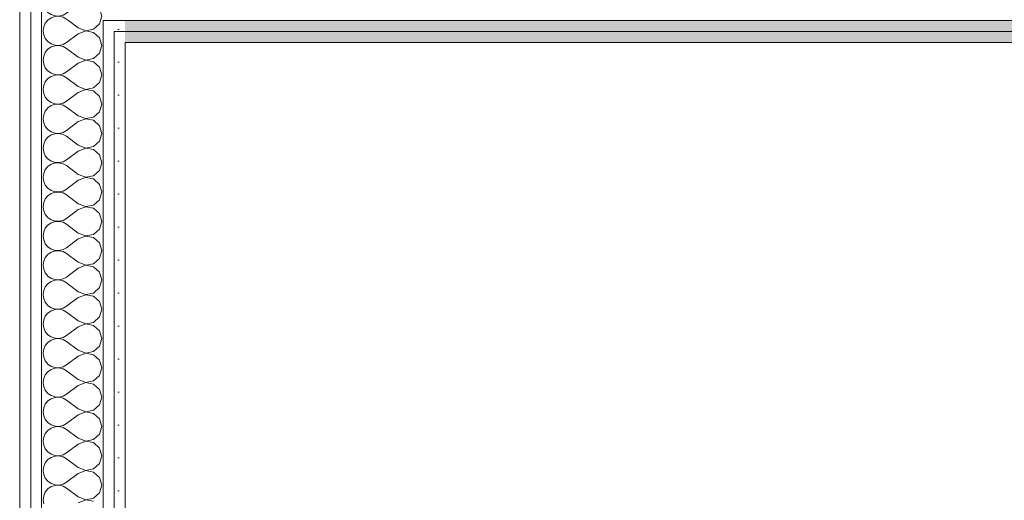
# Model space of a CAD drawing. Header units: millimetres. Extents: x 27262 to 215252, y 16288 to 306312.
# Tile 55 of 76: x 143916 to 144756, y 178698 to 179108. Entities that reach past the tile are written whole.
import ezdxf

# ---------------------------------------------------------------- set-up
doc = ezdxf.new("R2010")
doc.units = ezdxf.units.MM
doc.layers.add('ROZBUDOWA_NOWE_DZIAŁOWE', color=252, linetype='Continuous')
for name, color, linetype, lineweight in [('ROZBUDOWA_NOWE_DZIAŁOWE_Nr_pióra__24', 252, 'Continuous', 15), ('ROZBUDOWA_NOWE_DZIAŁOWE_Nr_pióra__4', 252, 'Continuous', 13), ('ROZBUDOWA_NOWE_DZIAŁOWE_Nr_pióra__47', 252, 'Continuous', 15), ('ROZBUDOWA_NOWE_DZIAŁOWE_Nr_pióra__67', 252, 'Continuous', 13)]:
    doc.layers.add(name, color=color, linetype=linetype, lineweight=lineweight)
doc.layers.get('ROZBUDOWA_NOWE_DZIAŁOWE').off()
pattern_1 = [(0, (0, 0), (0, 37.5), [0, -37.5])]

# ---------------------------------------------------------------- blocks, each defined once
blk = doc.blocks.new('Ściana_125', base_point=(212316.5, 117206.8))
at = {"layer": 'ROZBUDOWA_NOWE_DZIAŁOWE_Nr_pióra__24', "linetype": 'Continuous'}
h = blk.add_hatch(dxfattribs=at)
h.set_pattern_fill('GIPS', color=256, style=0, pattern_type=2)
h.set_pattern_definition(pattern_1)
h.paths.add_polyline_path([(212316.5, 117099.3), (216210.8, 117099.3), (216210.8, 117111.8), (212316.5, 117111.8)])
h = blk.add_hatch(dxfattribs=at)
h.set_pattern_fill('GIPS', color=256, style=0, pattern_type=2)
h.set_pattern_definition(pattern_1)
h.paths.add_polyline_path([(212316.5, 117086.8), (216210.8, 117086.8), (216210.8, 117099.3), (212316.5, 117099.3)])
at = {"layer": 'ROZBUDOWA_NOWE_DZIAŁOWE_Nr_pióra__47', "linetype": 'Continuous', "flags": 128}
blk.add_lwpolyline([(212316.5, 117086.8), (216210.8, 117086.8)], dxfattribs=at)
at = {"layer": 'ROZBUDOWA_NOWE_DZIAŁOWE_Nr_pióra__67', "linetype": 'Continuous'}
for p, q in [((212316.5, 117111.8), (216210.8, 117111.8)), ((212316.5, 117099.3), (216210.8, 117099.3))]:
    blk.add_line(p, q, dxfattribs=at)
blk = doc.blocks.new('*X579')
at = {"layer": 'ROZBUDOWA_NOWE_DZIAŁOWE_Nr_pióra__4', "linetype": 'Continuous'}
for p, q in [((212225.6, 117108.8), (212223.8, 117104.6)), ((212228.1, 117111.8), (212225.6, 117108.8)), ((212263.2, 117103.3), (212251.9, 117111.8)), ((212280.6, 117101.8), (212287.3, 117107.9)), ((212287.3, 117107.9), (212288.4, 117111.8)), ((212223.8, 117104.6), (212223.2, 117100)), ((212223.2, 117100), (212223.8, 117095.4)), ((212263.2, 117096.7), (212249.8, 117086.7)), ((212263.2, 117103.3), (212271.7, 117100.1)), ((212271.7, 117099.9), (212263.2, 117096.7)), ((212271.7, 117100.1), (212280.6, 117101.8)), ((212280.6, 117098.2), (212271.7, 117099.9)), ((212287.3, 117092.1), (212280.6, 117098.2)), ((212223.8, 117095.4), (212225.6, 117091.2)), ((212225.6, 117091.2), (212228.6, 117087.7)), ((212228.6, 117087.7), (212232.4, 117085.1)), ((212232.4, 117085.1), (212236.7, 117083.6)), ((212241.3, 117083.4), (212245.8, 117084.4)), ((212245.8, 117084.4), (212249.8, 117086.7)), ((212289.8, 117083.3), (212287.3, 117092.1)), ((212225.6, 117075.4), (212223.8, 117071.2)), ((212228.6, 117079), (212225.6, 117075.4)), ((212232.4, 117081.6), (212228.6, 117079)), ((212236.7, 117083), (212232.4, 117081.6)), ((212236.7, 117083.6), (212241.3, 117083.4)), ((212241.3, 117083.3), (212236.7, 117083)), ((212245.8, 117082.2), (212241.3, 117083.3)), ((212249.8, 117080), (212245.8, 117082.2)), ((212263.2, 117070), (212249.8, 117080)), ((212280.6, 117068.4), (212287.3, 117074.6)), ((212287.3, 117074.6), (212289.8, 117083.3)), ((212223.8, 117071.2), (212223.2, 117066.7)), ((212223.2, 117066.7), (212223.8, 117062.1)), ((212223.8, 117062.1), (212225.6, 117057.9)), ((212263.2, 117063.3), (212249.8, 117053.3)), ((212263.2, 117070), (212271.7, 117066.7)), ((212271.7, 117066.6), (212263.2, 117063.3)), ((212271.7, 117066.7), (212280.6, 117068.4)), ((212280.6, 117064.9), (212271.7, 117066.6)), ((212287.3, 117058.8), (212280.6, 117064.9)), ((212225.6, 117057.9), (212228.6, 117054.4)), ((212228.6, 117054.4), (212232.4, 117051.8)), ((212232.4, 117051.8), (212236.7, 117050.3)), ((212241.3, 117050.1), (212245.8, 117051.1)), ((212245.8, 117051.1), (212249.8, 117053.3)), ((212289.8, 117050), (212287.3, 117058.8)), ((212225.6, 117042.1), (212223.8, 117037.9)), ((212228.6, 117045.6), (212225.6, 117042.1)), ((212232.4, 117048.2), (212228.6, 117045.6)), ((212236.7, 117049.7), (212232.4, 117048.2)), ((212236.7, 117050.3), (212241.3, 117050.1)), ((212241.3, 117049.9), (212236.7, 117049.7)), ((212245.8, 117048.9), (212241.3, 117049.9)), ((212249.8, 117046.7), (212245.8, 117048.9)), ((212263.2, 117036.7), (212249.8, 117046.7)), ((212280.6, 117035.1), (212287.3, 117041.2)), ((212287.3, 117041.2), (212289.8, 117050)), ((212223.8, 117037.9), (212223.2, 117033.3)), ((212223.2, 117033.3), (212223.8, 117028.8)), ((212223.8, 117028.8), (212225.6, 117024.6)), ((212263.2, 117030), (212249.8, 117020)), ((212263.2, 117036.7), (212271.7, 117033.4)), ((212271.7, 117033.3), (212263.2, 117030)), ((212271.7, 117033.4), (212280.6, 117035.1)), ((212280.6, 117031.6), (212271.7, 117033.3)), ((212287.3, 117025.4), (212280.6, 117031.6)), ((212225.6, 117024.6), (212228.6, 117021)), ((212228.6, 117021), (212232.4, 117018.4)), ((212232.4, 117018.4), (212236.7, 117017)), ((212241.3, 117016.7), (212245.8, 117017.8)), ((212245.8, 117017.8), (212249.8, 117020)), ((212289.8, 117016.7), (212287.3, 117025.4)), ((212225.6, 117008.8), (212223.8, 117004.6)), ((212228.6, 117012.3), (212225.6, 117008.8)), ((212232.4, 117014.9), (212228.6, 117012.3)), ((212236.7, 117016.4), (212232.4, 117014.9)), ((212236.7, 117017), (212241.3, 117016.7)), ((212241.3, 117016.6), (212236.7, 117016.4)), ((212245.8, 117015.6), (212241.3, 117016.6)), ((212249.8, 117013.3), (212245.8, 117015.6)), ((212263.2, 117003.3), (212249.8, 117013.3)), ((212280.6, 117001.8), (212287.3, 117007.9)), ((212287.3, 117007.9), (212289.8, 117016.7)), ((212223.8, 117004.6), (212223.2, 117000)), ((212223.2, 117000), (212223.8, 116995.4)), ((212223.8, 116995.4), (212225.6, 116991.2)), ((212263.2, 116996.7), (212249.8, 116986.7)), ((212263.2, 117003.3), (212271.7, 117000.1)), ((212271.7, 116999.9), (212263.2, 116996.7)), ((212271.7, 117000.1), (212280.6, 117001.8)), ((212280.6, 116998.2), (212271.7, 116999.9)), ((212287.3, 116992.1), (212280.6, 116998.2)), ((212225.6, 116991.2), (212228.6, 116987.7)), ((212228.6, 116987.7), (212232.4, 116985.1)), ((212232.4, 116985.1), (212236.7, 116983.6)), ((212236.7, 116983.6), (212241.3, 116983.4)), ((212241.3, 116983.4), (212245.8, 116984.4)), ((212245.8, 116984.4), (212249.8, 116986.7)), ((212289.8, 116983.3), (212287.3, 116992.1)), ((212225.6, 116975.4), (212223.8, 116971.2)), ((212228.6, 116979), (212225.6, 116975.4)), ((212232.4, 116981.6), (212228.6, 116979)), ((212236.7, 116983), (212232.4, 116981.6)), ((212241.3, 116983.3), (212236.7, 116983)), ((212245.8, 116982.2), (212241.3, 116983.3)), ((212249.8, 116980), (212245.8, 116982.2)), ((212263.2, 116970), (212249.8, 116980)), ((212280.6, 116968.4), (212287.3, 116974.6)), ((212287.3, 116974.6), (212289.8, 116983.3)), ((212223.8, 116971.2), (212223.2, 116966.7)), ((212223.2, 116966.7), (212223.8, 116962.1)), ((212223.8, 116962.1), (212225.6, 116957.9)), ((212263.2, 116963.3), (212249.8, 116953.3)), ((212263.2, 116970), (212271.7, 116966.7)), ((212271.7, 116966.6), (212263.2, 116963.3)), ((212271.7, 116966.7), (212280.6, 116968.4)), ((212280.6, 116964.9), (212271.7, 116966.6)), ((212287.3, 116958.8), (212280.6, 116964.9)), ((212225.6, 116957.9), (212228.6, 116954.4)), ((212228.6, 116954.4), (212232.4, 116951.8)), ((212232.4, 116951.8), (212236.7, 116950.3)), ((212236.7, 116950.3), (212241.3, 116950.1)), ((212241.3, 116949.9), (212236.7, 116949.7)), ((212241.3, 116950.1), (212245.8, 116951.1)), ((212245.8, 116948.9), (212241.3, 116949.9)), ((212245.8, 116951.1), (212249.8, 116953.3)), ((212289.8, 116950), (212287.3, 116958.8)), ((212287.3, 116941.2), (212289.8, 116950)), ((212225.6, 116942.1), (212223.8, 116937.9)), ((212228.6, 116945.6), (212225.6, 116942.1)), ((212232.4, 116948.2), (212228.6, 116945.6)), ((212236.7, 116949.7), (212232.4, 116948.2)), ((212249.8, 116946.7), (212245.8, 116948.9)), ((212263.2, 116936.7), (212249.8, 116946.7)), ((212280.6, 116935.1), (212287.3, 116941.2)), ((212223.8, 116937.9), (212223.2, 116933.3)), ((212223.2, 116933.3), (212223.8, 116928.8)), ((212223.8, 116928.8), (212225.6, 116924.6)), ((212263.2, 116930), (212249.8, 116920)), ((212263.2, 116936.7), (212271.7, 116933.4)), ((212271.7, 116933.3), (212263.2, 116930)), ((212271.7, 116933.4), (212280.6, 116935.1)), ((212280.6, 116931.6), (212271.7, 116933.3)), ((212287.3, 116925.4), (212280.6, 116931.6)), ((212225.6, 116924.6), (212228.6, 116921)), ((212228.6, 116921), (212232.4, 116918.4)), ((212232.4, 116918.4), (212236.7, 116917)), ((212236.7, 116916.4), (212232.4, 116914.9)), ((212236.7, 116917), (212241.3, 116916.7)), ((212241.3, 116916.6), (212236.7, 116916.4)), ((212241.3, 116916.7), (212245.8, 116917.8)), ((212245.8, 116915.6), (212241.3, 116916.6)), ((212245.8, 116917.8), (212249.8, 116920)), ((212289.8, 116916.7), (212287.3, 116925.4)), ((212287.3, 116907.9), (212289.8, 116916.7)), ((212225.6, 116908.8), (212223.8, 116904.6)), ((212228.6, 116912.3), (212225.6, 116908.8)), ((212232.4, 116914.9), (212228.6, 116912.3)), ((212249.8, 116913.3), (212245.8, 116915.6)), ((212263.2, 116903.3), (212249.8, 116913.3)), ((212280.6, 116901.8), (212287.3, 116907.9)), ((212223.8, 116904.6), (212223.2, 116900)), ((212223.2, 116900), (212223.8, 116895.4)), ((212223.8, 116895.4), (212225.6, 116891.2)), ((212263.2, 116896.7), (212249.8, 116886.7)), ((212263.2, 116903.3), (212271.7, 116900.1)), ((212271.7, 116899.9), (212263.2, 116896.7)), ((212271.7, 116900.1), (212280.6, 116901.8)), ((212280.6, 116898.2), (212271.7, 116899.9)), ((212287.3, 116892.1), (212280.6, 116898.2)), ((212225.6, 116891.2), (212228.6, 116887.7)), ((212228.6, 116887.7), (212232.4, 116885.1)), ((212232.4, 116885.1), (212236.7, 116883.6)), ((212236.7, 116883), (212232.4, 116881.6)), ((212236.7, 116883.6), (212241.3, 116883.4)), ((212241.3, 116883.3), (212236.7, 116883)), ((212241.3, 116883.4), (212245.8, 116884.4)), ((212245.8, 116882.2), (212241.3, 116883.3)), ((212245.8, 116884.4), (212249.8, 116886.7)), ((212289.8, 116883.3), (212287.3, 116892.1)), ((212287.3, 116874.6), (212289.8, 116883.3)), ((212225.6, 116875.4), (212223.8, 116871.2)), ((212228.6, 116879), (212225.6, 116875.4)), ((212232.4, 116881.6), (212228.6, 116879)), ((212249.8, 116880), (212245.8, 116882.2)), ((212263.2, 116870), (212249.8, 116880)), ((212280.6, 116868.4), (212287.3, 116874.6)), ((212223.8, 116871.2), (212223.2, 116866.7)), ((212223.2, 116866.7), (212223.8, 116862.1)), ((212223.8, 116862.1), (212225.6, 116857.9)), ((212263.2, 116863.3), (212249.8, 116853.3)), ((212263.2, 116870), (212271.7, 116866.7)), ((212271.7, 116866.6), (212263.2, 116863.3)), ((212271.7, 116866.7), (212280.6, 116868.4)), ((212280.6, 116864.9), (212271.7, 116866.6)), ((212287.3, 116858.8), (212280.6, 116864.9)), ((212225.6, 116857.9), (212228.6, 116854.4)), ((212228.6, 116854.4), (212232.4, 116851.8)), ((212232.4, 116851.8), (212236.7, 116850.3)), ((212236.7, 116849.7), (212232.4, 116848.2)), ((212236.7, 116850.3), (212241.3, 116850.1)), ((212241.3, 116849.9), (212236.7, 116849.7)), ((212241.3, 116850.1), (212245.8, 116851.1)), ((212245.8, 116848.9), (212241.3, 116849.9)), ((212245.8, 116851.1), (212249.8, 116853.3)), ((212289.8, 116850), (212287.3, 116858.8)), ((212287.3, 116841.2), (212289.8, 116850)), ((212223.8, 116837.9), (212223.2, 116833.3)), ((212225.6, 116842.1), (212223.8, 116837.9)), ((212228.6, 116845.6), (212225.6, 116842.1)), ((212232.4, 116848.2), (212228.6, 116845.6)), ((212249.8, 116846.7), (212245.8, 116848.9)), ((212263.2, 116836.7), (212249.8, 116846.7)), ((212280.6, 116835.1), (212287.3, 116841.2)), ((212223.2, 116833.3), (212223.8, 116828.8)), ((212223.8, 116828.8), (212225.6, 116824.6)), ((212263.2, 116830), (212249.8, 116820)), ((212263.2, 116836.7), (212271.7, 116833.4)), ((212271.7, 116833.3), (212263.2, 116830)), ((212271.7, 116833.4), (212280.6, 116835.1)), ((212280.6, 116831.6), (212271.7, 116833.3)), ((212287.3, 116825.4), (212280.6, 116831.6)), ((212225.6, 116824.6), (212228.6, 116821)), ((212228.6, 116821), (212232.4, 116818.4)), ((212232.4, 116818.4), (212236.7, 116817)), ((212236.7, 116816.4), (212232.4, 116814.9)), ((212236.7, 116817), (212241.3, 116816.7)), ((212241.3, 116816.6), (212236.7, 116816.4)), ((212241.3, 116816.7), (212245.8, 116817.8)), ((212245.8, 116815.6), (212241.3, 116816.6)), ((212245.8, 116817.8), (212249.8, 116820)), ((212249.8, 116813.3), (212245.8, 116815.6)), ((212289.8, 116816.7), (212287.3, 116825.4)), ((212287.3, 116807.9), (212289.8, 116816.7)), ((212223.8, 116804.6), (212223.2, 116800)), ((212225.6, 116808.8), (212223.8, 116804.6)), ((212228.6, 116812.3), (212225.6, 116808.8)), ((212232.4, 116814.9), (212228.6, 116812.3)), ((212263.2, 116803.3), (212249.8, 116813.3)), ((212280.6, 116801.8), (212287.3, 116807.9)), ((212223.2, 116800), (212223.8, 116795.4)), ((212223.8, 116795.4), (212225.6, 116791.2)), ((212263.2, 116796.7), (212249.8, 116786.7)), ((212263.2, 116803.3), (212271.7, 116800.1)), ((212271.7, 116799.9), (212263.2, 116796.7)), ((212271.7, 116800.1), (212280.6, 116801.8)), ((212280.6, 116798.2), (212271.7, 116799.9)), ((212287.3, 116792.1), (212280.6, 116798.2)), ((212225.6, 116791.2), (212228.6, 116787.7)), ((212228.6, 116787.7), (212232.4, 116785.1)), ((212232.4, 116785.1), (212236.7, 116783.6)), ((212236.7, 116783), (212232.4, 116781.6)), ((212236.7, 116783.6), (212241.3, 116783.4)), ((212241.3, 116783.3), (212236.7, 116783)), ((212241.3, 116783.4), (212245.8, 116784.4)), ((212245.8, 116782.2), (212241.3, 116783.3)), ((212245.8, 116784.4), (212249.8, 116786.7)), ((212249.8, 116780), (212245.8, 116782.2)), ((212289.8, 116783.3), (212287.3, 116792.1)), ((212287.3, 116774.6), (212289.8, 116783.3)), ((212223.8, 116771.2), (212223.2, 116766.7)), ((212225.6, 116775.4), (212223.8, 116771.2)), ((212228.6, 116779), (212225.6, 116775.4)), ((212232.4, 116781.6), (212228.6, 116779)), ((212263.2, 116770), (212249.8, 116780)), ((212280.6, 116768.4), (212287.3, 116774.6)), ((212223.2, 116766.7), (212223.8, 116762.1)), ((212223.8, 116762.1), (212225.6, 116757.9)), ((212263.2, 116763.3), (212249.8, 116753.3)), ((212263.2, 116770), (212271.7, 116766.7)), ((212271.7, 116766.6), (212263.2, 116763.3)), ((212271.7, 116766.7), (212280.6, 116768.4)), ((212280.6, 116764.9), (212271.7, 116766.6)), ((212287.3, 116758.8), (212280.6, 116764.9)), ((212225.6, 116757.9), (212228.6, 116754.4)), ((212228.6, 116754.4), (212232.4, 116751.8)), ((212232.4, 116748.2), (212228.6, 116745.6)), ((212232.4, 116751.8), (212236.7, 116750.3)), ((212236.7, 116749.7), (212232.4, 116748.2)), ((212236.7, 116750.3), (212241.3, 116750.1)), ((212241.3, 116749.9), (212236.7, 116749.7)), ((212241.3, 116750.1), (212245.8, 116751.1)), ((212245.8, 116748.9), (212241.3, 116749.9)), ((212245.8, 116751.1), (212249.8, 116753.3)), ((212249.8, 116746.7), (212245.8, 116748.9)), ((212289.8, 116750), (212287.3, 116758.8)), ((212287.3, 116741.2), (212289.8, 116750)), ((212223.8, 116737.9), (212223.2, 116733.3)), ((212225.6, 116742.1), (212223.8, 116737.9)), ((212228.6, 116745.6), (212225.6, 116742.1)), ((212263.2, 116736.7), (212249.8, 116746.7)), ((212280.6, 116735.1), (212287.3, 116741.2)), ((212223.2, 116733.3), (212223.8, 116728.8)), ((212223.8, 116728.8), (212225.6, 116724.6)), ((212263.2, 116730), (212249.8, 116720)), ((212263.2, 116736.7), (212271.7, 116733.4)), ((212271.7, 116733.3), (212263.2, 116730)), ((212271.7, 116733.4), (212280.6, 116735.1)), ((212280.6, 116731.6), (212271.7, 116733.3)), ((212287.3, 116725.4), (212280.6, 116731.6)), ((212225.6, 116724.6), (212228.6, 116721)), ((212228.6, 116721), (212232.4, 116718.4)), ((212232.4, 116714.9), (212228.6, 116712.3)), ((212232.4, 116718.4), (212236.7, 116717)), ((212236.7, 116716.4), (212232.4, 116714.9)), ((212236.7, 116717), (212241.3, 116716.7)), ((212241.3, 116716.6), (212236.7, 116716.4)), ((212241.3, 116716.7), (212245.8, 116717.8)), ((212245.8, 116715.6), (212241.3, 116716.6)), ((212245.8, 116717.8), (212249.8, 116720)), ((212249.8, 116713.3), (212245.8, 116715.6)), ((212289.8, 116716.7), (212287.3, 116725.4)), ((212287.3, 116707.9), (212289.8, 116716.7)), ((212223.8, 116704.6), (212223.2, 116700)), ((212225.6, 116708.8), (212223.8, 116704.6)), ((212228.6, 116712.3), (212225.6, 116708.8)), ((212263.2, 116703.3), (212249.8, 116713.3)), ((212280.6, 116701.8), (212287.3, 116707.9)), ((212223.2, 116700), (212223.8, 116695.4)), ((212223.8, 116695.4), (212225.6, 116691.2)), ((212263.2, 116696.7), (212249.8, 116686.7)), ((212263.2, 116703.3), (212271.7, 116700.1)), ((212271.7, 116699.9), (212263.2, 116696.7)), ((212271.7, 116700.1), (212280.6, 116701.8)), ((212280.6, 116698.2), (212271.7, 116699.9)), ((212287.3, 116692.1), (212280.6, 116698.2)), ((212225.6, 116691.2), (212228.6, 116687.7)), ((212228.6, 116687.7), (212232.4, 116685.1)), ((212232.4, 116681.6), (212228.6, 116679)), ((212232.4, 116685.1), (212236.7, 116683.6)), ((212236.7, 116683), (212232.4, 116681.6)), ((212236.7, 116683.6), (212241.3, 116683.4)), ((212241.3, 116683.3), (212236.7, 116683)), ((212241.3, 116683.4), (212245.8, 116684.4)), ((212245.8, 116682.2), (212241.3, 116683.3)), ((212245.8, 116684.4), (212249.8, 116686.7)), ((212249.8, 116680), (212245.8, 116682.2)), ((212289.8, 116683.3), (212287.3, 116692.1)), ((212287.3, 116674.6), (212289.8, 116683.3)), ((212223.8, 116671.2), (212223.2, 116666.7)), ((212225.6, 116675.4), (212223.8, 116671.2)), ((212228.6, 116679), (212225.6, 116675.4)), ((212263.2, 116670), (212249.8, 116680)), ((212263.2, 116670), (212271.7, 116666.7)), ((212280.6, 116668.4), (212287.3, 116674.6)), ((212223.2, 116666.7), (212223.8, 116662.1)), ((212223.8, 116662.1), (212225.6, 116657.9)), ((212263.2, 116663.3), (212249.8, 116653.3)), ((212271.7, 116666.6), (212263.2, 116663.3)), ((212271.7, 116666.7), (212280.6, 116668.4)), ((212280.6, 116664.9), (212271.7, 116666.6)), ((212287.3, 116658.8), (212280.6, 116664.9)), ((212289.8, 116650), (212287.3, 116658.8)), ((212225.6, 116657.9), (212228.6, 116654.4)), ((212228.6, 116654.4), (212232.4, 116651.8)), ((212232.4, 116648.2), (212228.6, 116645.6)), ((212232.4, 116651.8), (212236.7, 116650.3)), ((212236.7, 116649.7), (212232.4, 116648.2)), ((212236.7, 116650.3), (212241.3, 116650.1)), ((212241.3, 116649.9), (212236.7, 116649.7)), ((212241.3, 116650.1), (212245.8, 116651.1)), ((212245.8, 116648.9), (212241.3, 116649.9)), ((212245.8, 116651.1), (212249.8, 116653.3)), ((212249.8, 116646.7), (212245.8, 116648.9)), ((212287.3, 116641.2), (212289.8, 116650)), ((212223.8, 116637.9), (212223.2, 116633.3)), ((212225.6, 116642.1), (212223.8, 116637.9)), ((212228.6, 116645.6), (212225.6, 116642.1)), ((212263.2, 116636.7), (212249.8, 116646.7)), ((212263.2, 116636.7), (212271.7, 116633.4)), ((212280.6, 116635.1), (212287.3, 116641.2)), ((212223.2, 116633.3), (212223.8, 116628.8)), ((212223.8, 116628.8), (212225.6, 116624.6)), ((212263.2, 116630), (212249.8, 116620)), ((212271.7, 116633.3), (212263.2, 116630)), ((212271.7, 116633.4), (212280.6, 116635.1)), ((212280.6, 116631.6), (212271.7, 116633.3)), ((212287.3, 116625.4), (212280.6, 116631.6)), ((212289.8, 116616.7), (212287.3, 116625.4)), ((212225.6, 116624.6), (212228.6, 116621)), ((212228.6, 116621), (212232.4, 116618.4)), ((212232.4, 116614.9), (212228.6, 116612.3)), ((212232.4, 116618.4), (212236.7, 116617)), ((212236.7, 116616.4), (212232.4, 116614.9)), ((212236.7, 116617), (212241.3, 116616.7)), ((212241.3, 116616.6), (212236.7, 116616.4)), ((212241.3, 116616.7), (212245.8, 116617.8)), ((212245.8, 116615.6), (212241.3, 116616.6)), ((212245.8, 116617.8), (212249.8, 116620)), ((212249.8, 116613.3), (212245.8, 116615.6)), ((212287.3, 116607.9), (212289.8, 116616.7)), ((212223.8, 116604.6), (212223.2, 116600)), ((212225.6, 116608.8), (212223.8, 116604.6)), ((212228.6, 116612.3), (212225.6, 116608.8)), ((212263.2, 116603.3), (212249.8, 116613.3)), ((212263.2, 116603.3), (212271.7, 116600.1)), ((212280.6, 116601.8), (212287.3, 116607.9)), ((212223.2, 116600), (212223.8, 116595.4)), ((212223.8, 116595.4), (212225.6, 116591.2)), ((212263.2, 116596.7), (212249.8, 116586.7)), ((212271.7, 116599.9), (212263.2, 116596.7)), ((212271.7, 116600.1), (212280.6, 116601.8)), ((212280.6, 116598.2), (212271.7, 116599.9)), ((212287.3, 116592.1), (212280.6, 116598.2)), ((212289.8, 116583.3), (212287.3, 116592.1)), ((212225.6, 116591.2), (212228.6, 116587.7)), ((212228.6, 116587.7), (212232.4, 116585.1)), ((212232.4, 116581.6), (212228.6, 116579)), ((212232.4, 116585.1), (212236.7, 116583.6)), ((212236.7, 116583), (212232.4, 116581.6)), ((212236.7, 116583.6), (212241.3, 116583.4)), ((212241.3, 116583.3), (212236.7, 116583)), ((212241.3, 116583.4), (212245.8, 116584.4)), ((212245.8, 116582.2), (212241.3, 116583.3)), ((212245.8, 116584.4), (212249.8, 116586.7)), ((212249.8, 116580), (212245.8, 116582.2)), ((212287.3, 116574.6), (212289.8, 116583.3)), ((212223.8, 116571.2), (212223.2, 116566.7)), ((212225.6, 116575.4), (212223.8, 116571.2)), ((212228.6, 116579), (212225.6, 116575.4)), ((212263.2, 116570), (212249.8, 116580)), ((212263.2, 116570), (212271.7, 116566.7)), ((212280.6, 116568.4), (212287.3, 116574.6)), ((212223.2, 116566.7), (212223.8, 116562.1)), ((212271.7, 116566.6), (212263.2, 116563.3)), ((212271.7, 116566.7), (212280.6, 116568.4)), ((212280.6, 116564.9), (212271.7, 116566.6))]:
    blk.add_line(p, q, dxfattribs=at)
blk = doc.blocks.new('*X580')
at = {"layer": 'ROZBUDOWA_NOWE_DZIAŁOWE_Nr_pióra__4', "linetype": 'Continuous'}
for p, q in [((212225.6, 117175.4), (212223.8, 117171.2)), ((212228.6, 117179), (212225.6, 117175.4)), ((212232.4, 117181.6), (212228.6, 117179)), ((212232.9, 117181.8), (212232.4, 117181.6)), ((212249.8, 117180), (212246.6, 117181.8)), ((212263.2, 117170), (212249.8, 117180)), ((212280.6, 117168.4), (212287.3, 117174.6)), ((212287.3, 117174.6), (212289.4, 117181.8)), ((212223.8, 117171.2), (212223.2, 117166.7)), ((212223.2, 117166.7), (212223.8, 117162.1)), ((212263.2, 117163.3), (212249.8, 117153.3)), ((212263.2, 117170), (212271.7, 117166.7)), ((212271.7, 117166.6), (212263.2, 117163.3)), ((212271.7, 117166.7), (212280.6, 117168.4)), ((212280.6, 117164.9), (212271.7, 117166.6)), ((212287.3, 117158.8), (212280.6, 117164.9)), ((212223.8, 117162.1), (212225.6, 117157.9)), ((212225.6, 117157.9), (212228.6, 117154.4)), ((212228.6, 117154.4), (212232.4, 117151.8)), ((212232.4, 117151.8), (212236.7, 117150.3)), ((212245.8, 117151.1), (212249.8, 117153.3)), ((212289.8, 117150), (212287.3, 117158.8)), ((212225.6, 117142.1), (212223.8, 117137.9)), ((212228.6, 117145.6), (212225.6, 117142.1)), ((212232.4, 117148.2), (212228.6, 117145.6)), ((212236.7, 117149.7), (212232.4, 117148.2)), ((212236.7, 117150.3), (212241.3, 117150.1)), ((212241.3, 117149.9), (212236.7, 117149.7)), ((212241.3, 117150.1), (212245.8, 117151.1)), ((212245.8, 117148.9), (212241.3, 117149.9)), ((212249.8, 117146.7), (212245.8, 117148.9)), ((212263.2, 117136.7), (212249.8, 117146.7)), ((212280.6, 117135.1), (212287.3, 117141.2)), ((212287.3, 117141.2), (212289.8, 117150)), ((212223.8, 117137.9), (212223.2, 117133.3)), ((212223.2, 117133.3), (212223.8, 117128.8)), ((212263.2, 117130), (212249.8, 117120)), ((212263.2, 117136.7), (212271.7, 117133.4)), ((212271.7, 117133.3), (212263.2, 117130)), ((212271.7, 117133.4), (212280.6, 117135.1)), ((212280.6, 117131.6), (212271.7, 117133.3)), ((212287.3, 117125.4), (212280.6, 117131.6)), ((212223.8, 117128.8), (212225.6, 117124.6)), ((212225.6, 117124.6), (212228.6, 117121)), ((212228.6, 117121), (212232.4, 117118.4)), ((212232.4, 117118.4), (212236.7, 117117)), ((212245.8, 117117.8), (212249.8, 117120)), ((212289.8, 117116.7), (212287.3, 117125.4)), ((212228.6, 117112.3), (212228.1, 117111.8)), ((212232.4, 117114.9), (212228.6, 117112.3)), ((212236.7, 117116.4), (212232.4, 117114.9)), ((212236.7, 117117), (212241.3, 117116.7)), ((212241.3, 117116.6), (212236.7, 117116.4)), ((212241.3, 117116.7), (212245.8, 117117.8)), ((212245.8, 117115.6), (212241.3, 117116.6)), ((212249.8, 117113.3), (212245.8, 117115.6)), ((212251.9, 117111.8), (212249.8, 117113.3)), ((212288.4, 117111.8), (212289.8, 117116.7))]:
    blk.add_line(p, q, dxfattribs=at)
blk = doc.blocks.new('Ściana_143', base_point=(212316.5, 115826.1))
at = {"layer": 'ROZBUDOWA_NOWE_DZIAŁOWE_Nr_pióra__24', "linetype": 'Continuous'}
h = blk.add_hatch(dxfattribs=at)
h.set_pattern_fill('GIPS', color=256, style=0, pattern_type=2)
h.set_pattern_definition(pattern_1)
h.paths.add_polyline_path([(212196.5, 115826.1), (212209, 115826.1), (212209, 117921.9), (212196.5, 117921.9)])
h = blk.add_hatch(dxfattribs=at)
h.set_pattern_fill('GIPS', color=256, style=0, pattern_type=2)
h.set_pattern_definition(pattern_1)
h.paths.add_polyline_path([(212209, 115826.1), (212221.5, 115826.1), (212221.5, 117921.9), (212209, 117921.9)])
h = blk.add_hatch(dxfattribs=at)
h.set_pattern_fill('GIPS', color=256, style=0, pattern_type=2)
h.set_pattern_definition(pattern_1)
h.paths.add_polyline_path([(212291.5, 117111.8), (212291.5, 117099.3), (212304, 117099.3), (212304, 117111.8)])
h = blk.add_hatch(dxfattribs=at)
h.set_pattern_fill('GIPS', color=256, style=0, pattern_type=2)
h.set_pattern_definition(pattern_1)
h.paths.add_polyline_path([(212304, 117111.8), (212304, 117099.3), (212316.5, 117099.3), (212316.5, 117111.8)])
h = blk.add_hatch(dxfattribs=at)
h.set_pattern_fill('GIPS', color=256, style=0, pattern_type=2)
h.set_pattern_definition(pattern_1)
h.paths.add_polyline_path([(212291.5, 117099.3), (212291.5, 115826.1), (212304, 115826.1), (212304, 117099.3)])
h = blk.add_hatch(dxfattribs=at)
h.set_pattern_fill('GIPS', color=256, style=0, pattern_type=2)
h.set_pattern_definition(pattern_1)
h.paths.add_polyline_path([(212304, 117099.3), (212304, 117086.8), (212316.5, 117086.8), (212316.5, 117099.3)])
h = blk.add_hatch(dxfattribs=at)
h.set_pattern_fill('GIPS', color=256, style=0, pattern_type=2)
h.set_pattern_definition(pattern_1)
h.paths.add_polyline_path([(212304, 117086.8), (212304, 115826.1), (212316.5, 115826.1), (212316.5, 117086.8)])
at = {"layer": 'ROZBUDOWA_NOWE_DZIAŁOWE_Nr_pióra__47', "linetype": 'Continuous', "flags": 128}
for points in [[(212196.5, 117921.9), (212196.5, 115826.1)], [(212316.5, 115826.1), (212316.5, 117086.8)]]:
    blk.add_lwpolyline(points, dxfattribs=at)
at = {"layer": 'ROZBUDOWA_NOWE_DZIAŁOWE_Nr_pióra__67', "linetype": 'Continuous'}
for p, q in [((212209, 117921.9), (212209, 115826.1)), ((212221.5, 117181.8), (212221.5, 117111.8)), ((212221.5, 117111.8), (212221.5, 115826.1)), ((212291.5, 117111.8), (212304, 117111.8)), ((212291.5, 115826.1), (212291.5, 117111.8)), ((212304, 117111.8), (212316.5, 117111.8)), ((212304, 117099.3), (212316.5, 117099.3)), ((212304, 115826.1), (212304, 117099.3))]:
    blk.add_line(p, q, dxfattribs=at)
at = {"layer": 'ROZBUDOWA_NOWE_DZIAŁOWE'}
for name in ['*X580', '*X579']:
    blk.add_blockref(name, (0, 0), dxfattribs=at)

msp = doc.modelspace()

# ---------------------------------------------------------------- block references
at = {"layer": 'ROZBUDOWA_NOWE_DZIAŁOWE', "color": 252, "xscale": 0.75, "yscale": 0.75, "zscale": 0.75}
for name, p in [('Ściana_143', (144005.84, 178143.34)), ('Ściana_125', (144005.84, 179178.87))]:
    msp.add_blockref(name, p, dxfattribs=at)

doc.saveas('drawing.dxf')
